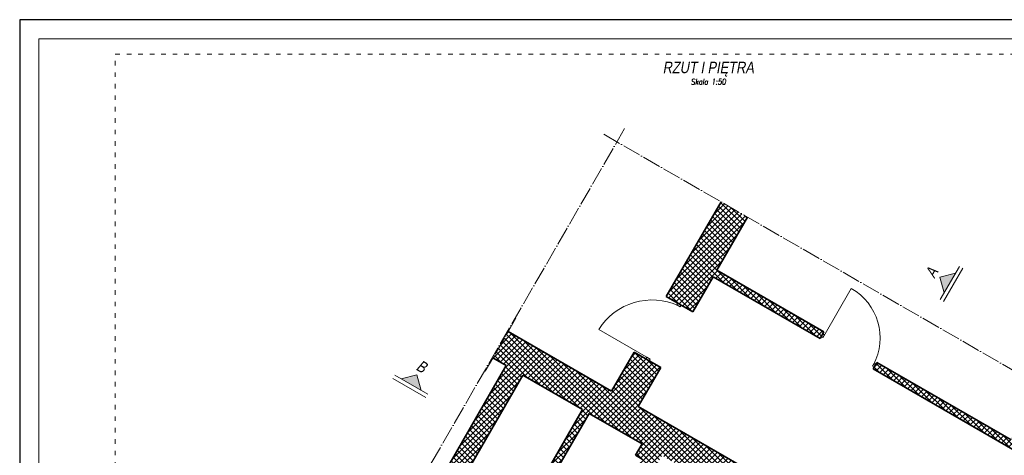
# Model space of a CAD drawing. Header units: millimetres. Extents: x 558 to 24471, y -5755 to 5551.
# Tile 29 of 30: x 22371 to 23658, y 4981 to 5551. Entities that reach past the tile are written whole.
import ezdxf
from ezdxf.enums import TextEntityAlignment as Align

# ---------------------------------------------------------------- set-up
doc = ezdxf.new("R2010")
doc.units = ezdxf.units.MM
doc.linetypes.add('ACAD_ISO03W100', pattern=[30, 12, -18])
doc.linetypes.add('ACAD_ISO04W100', pattern=[30, 24, -3, 0, -3])
for name, color, linetype, lineweight in [('K_Grube', 4, 'Continuous', 35), ('K_Kreskowanie', 8, 'Continuous', 5), ('K_Opis_zmienny', 2, 'Continuous', 13), ('K_Osie', 1, 'ACAD_ISO04W100', 5), ('K_Ramka', 7, 'Continuous', 18), ('K_Stolarka', 3, 'Continuous', 15)]:
    doc.layers.add(name, color=color, linetype=linetype, lineweight=lineweight)
doc.styles.add('Tytuł 50', font='arial.ttf', dxfattribs={"width": 0.8, "oblique": 10, "height": 15})
doc.styles.add('Zwykły 50', font='romans.shx', dxfattribs={"width": 0.8, "oblique": 10, "height": 7.5})
pattern_1 = [(45, (2962.861, -2454.189), (-3.5921024, 3.5921024), []), (135, (2962.861, -2454.189), (-3.5921024, -3.5921024), [])]

msp = doc.modelspace()

# ---------------------------------------------------------------- hatches: boundary and pattern name
at = {"layer": 'K_Kreskowanie', "ltscale": 5}
h = msp.add_hatch(dxfattribs=at)
h.set_pattern_fill('ANSI37', color=256, scale=1.6)
h.set_pattern_definition(pattern_1)
h.paths.add_polyline_path([(23720.614, 4984.231), (23754.626, 5043.141), (23706.994, 5070.641), (23666.994, 5001.359), (23491.624, 5102.609), (23486.624, 5093.949), (23680.614, 4981.949), (23680.614, 4844.949), (23720.614, 4844.949), (23720.614, 4984.231)], is_closed=False)
h.paths.add_polyline_path([(23216.338, 5188.8), (23250.979, 5168.8), (23277.479, 5214.699), (23417.342, 5133.949), (23422.342, 5142.609), (23282.479, 5223.359), (23322.479, 5292.641), (23287.838, 5312.641), (23216.338, 5188.8)], is_closed=False)
h = msp.add_hatch(dxfattribs=at)
h.set_pattern_fill('ANSI37', color=256, scale=1.6)
h.set_pattern_definition(pattern_1)
h.paths.add_polyline_path([(23007.059, 5098.317), (22767.559, 4683.491), (22861.955, 4628.991), (22866.955, 4637.651), (22828.85, 4659.651), (22842.85, 4683.9), (22808.209, 4703.9), (22875.301, 4820.107), (22954.976, 4774.107), (22959.976, 4782.767), (22880.301, 4828.767), (23028.709, 5085.817), (23106.652, 5040.817), (23041.652, 4928.234), (23050.312, 4923.234), (23115.312, 5035.817), (23184.594, 4995.817), (23176.094, 4981.095), (23184.754, 4976.095), (23128.254, 4878.234), (23136.914, 4873.234), (23193.414, 4971.095), (23202.075, 4966.095), (23210.575, 4980.817), (23298.909, 4929.817), (23164.909, 4697.722), (23099.957, 4735.222), (23094.957, 4726.562), (23047.326, 4754.062), (22986.326, 4648.407), (23033.957, 4620.907), (22999.457, 4561.151), (22944.898, 4592.651), (22939.898, 4583.991), (23094.05, 4494.991), (23099.05, 4503.651), (23008.118, 4556.151), (23103.618, 4721.562), (23170.302, 4683.062), (23309.302, 4923.817), (23369.923, 4888.817), (23389.923, 4923.458), (23179.479, 5044.958), (23208.979, 5096.053), (23174.338, 5116.053), (23144.838, 5064.958), (23009.738, 5142.958), (22989.738, 5108.317), (23007.059, 5098.317)], is_closed=False)
h.paths.add_polyline_path([(23038.957, 4629.567), (22999.986, 4652.067), (23050.986, 4740.402), (23089.957, 4717.902), (23038.957, 4629.567)], is_closed=False, flags=16)
h.paths.add_polyline_path([(22803.209, 4695.24), (22829.19, 4680.24), (22820.19, 4664.651), (22794.209, 4679.651), (22803.209, 4695.24)], is_closed=False, flags=16)
at = {"layer": 'K_Opis_zmienny'}
for points in [[(23573.844, 5214.019), (23594.335, 5219.509), (23579.335, 5193.528)], [(22890.435, 5086.319), (22895.925, 5065.829), (22869.945, 5080.829)]]:
    msp.add_hatch(color=256, dxfattribs=at).paths.add_polyline_path(points)

# ---------------------------------------------------------------- linework, layer by layer
at = {"layer": 'Defpoints'}
msp.add_lwpolyline([(22371.174, 4065.976), (24471.174, 4065.976), (24471.174, 5550.976), (22371.174, 5550.976)], close=True, dxfattribs=at)
at = {"layer": 'K_Grube', "ltscale": 5}
for p, q in [((23287.838, 5312.641), (23216.338, 5188.8)), ((23322.479, 5292.641), (23282.479, 5223.359)), ((23277.479, 5214.699), (23250.979, 5168.8)), ((23417.342, 5133.949), (23277.479, 5214.699)), ((23422.342, 5142.609), (23282.479, 5223.359)), ((23250.979, 5168.8), (23216.338, 5188.8)), ((23009.738, 5142.958), (23144.838, 5064.958)), ((23417.342, 5133.949), (23422.342, 5142.609)), ((23174.338, 5116.053), (23144.838, 5064.958)), ((23208.979, 5096.053), (23174.338, 5116.053)), ((22767.559, 4683.491), (23007.059, 5098.317)), ((23007.059, 5098.317), (22989.738, 5108.317)), ((23486.624, 5093.949), (23491.624, 5102.609)), ((23666.994, 5001.359), (23491.624, 5102.609)), ((22880.301, 4828.767), (23028.709, 5085.817)), ((23028.709, 5085.817), (23106.652, 5040.817)), ((23208.979, 5096.053), (23179.479, 5044.958)), ((23680.614, 4981.949), (23486.624, 5093.949)), ((23179.479, 5044.958), (23389.923, 4923.458)), ((23041.652, 4928.234), (23106.652, 5040.817)), ((23050.312, 4923.234), (23115.312, 5035.817)), ((23115.312, 5035.817), (23184.594, 4995.817)), ((23176.094, 4981.095), (23184.594, 4995.817)), ((23176.094, 4981.095), (23184.754, 4976.095))]:
    msp.add_line(p, q, dxfattribs=at)
at = {"layer": 'K_Opis_zmienny'}
for p, q in [((23599.335, 5228.169), (23574.335, 5184.868)), ((23603.665, 5225.669), (23578.665, 5182.368)), ((23573.844, 5214.019), (23594.335, 5219.509)), ((23573.844, 5214.019), (23579.335, 5193.528)), ((22904.586, 5060.829), (22861.284, 5085.829)), ((22890.435, 5086.319), (22869.945, 5080.829)), ((22890.435, 5086.319), (22895.925, 5065.829)), ((22902.086, 5056.498), (22858.784, 5081.498))]:
    msp.add_line(p, q, dxfattribs=at)
at = {"layer": 'K_Opis_zmienny', "linetype": 'ACAD_ISO03W100', "ltscale": 0.5}
msp.add_lwpolyline([(22496.174, 5505.976), (24046.174, 5505.976), (24046.174, 4110.976), (22496.174, 4110.976), (22496.174, 5505.976)], dxfattribs=at)
at = {"layer": 'K_Osie'}
for p, q in [((23161.872, 5408.462), (22669.372, 4555.427)), ((23134.552, 5401.141), (23838.119, 4994.937)), ((23019.738, 5160.278), (22979.738, 5090.996))]:
    msp.add_line(p, q, dxfattribs=at)
at = {"layer": 'K_Ramka'}
msp.add_lwpolyline([(22396.174, 4090.976), (24446.174, 4090.976), (24446.174, 5525.976), (22396.174, 5525.976)], close=True, dxfattribs=at)
at = {"layer": 'K_Stolarka', "ltscale": 5}
for p, q in [((23422.007, 5137.029), (23458.007, 5199.383)), ((23231.494, 5180.05), (23230.244, 5177.885)), ((23234.574, 5175.385), (23230.244, 5177.885)), ((23235.824, 5177.55), (23231.494, 5180.05)), ((23235.824, 5177.55), (23234.574, 5175.385)), ((23192.909, 5108.219), (23127.957, 5145.719)), ((23418.842, 5136.547), (23421.007, 5135.297)), ((23420.842, 5140.011), (23423.007, 5138.761)), ((23421.007, 5135.297), (23423.007, 5138.761)), ((23189.494, 5107.303), (23190.744, 5109.469)), ((23195.074, 5106.969), (23190.744, 5109.469)), ((23193.824, 5104.803), (23195.074, 5106.969)), ((23485.959, 5097.797), (23487.959, 5101.261)), ((23488.124, 5096.547), (23485.959, 5097.797)), ((23490.124, 5100.011), (23487.959, 5101.261))]:
    msp.add_line(p, q, dxfattribs=at)
for centre, radius, start, end in [((23421.064, 5134.547), 74.622, 332.012737, 60.325542), ((23197.806, 5101.836), 82.414, 65.174247, 147.85917)]:
    msp.add_arc(centre, radius, start, end, dxfattribs=at)

# ---------------------------------------------------------------- texts
at = {"layer": 'K_Opis_zmienny', "oblique": 10, "width": 0.8}
for s, height, style, p in [('RZUT I PIĘTRA', 15, 'Tytuł 50', (23271.174, 5488.476)), ('Skala 1:50', 7.5, 'Zwykły 50', (23271.174, 5469.726))]:
    msp.add_text(s, height=height, dxfattribs=dict(at, style=style)).set_placement(p, align=Align.MIDDLE_CENTER)
at = {"layer": 'K_Opis_zmienny', "style": 'Tytuł 50', "oblique": 10, "width": 0.8}
for s, rotation, p in [('A', 60, (23563.019, 5220.269)), ('B', 330, (22896.685, 5097.144))]:
    msp.add_text(s, height=15, rotation=rotation, dxfattribs=at).set_placement(p, align=Align.MIDDLE_CENTER)

doc.saveas('drawing.dxf')
